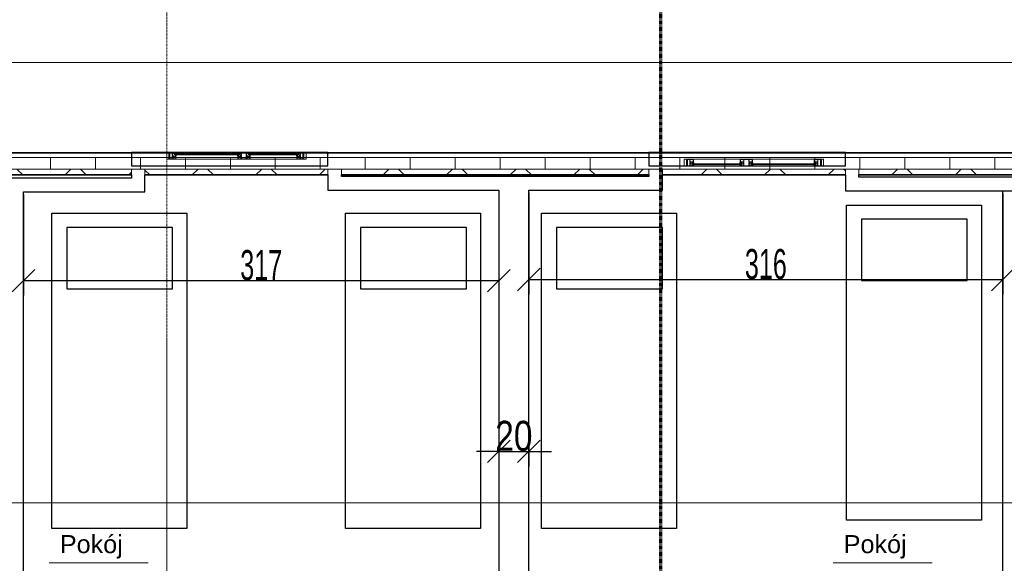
# Model space of a CAD drawing. Header units: millimetres. Extents: x -57334 to 14098, y -25409 to 16656.
# Tile 36 of 50: x -25389 to -18823, y -962 to 2660. Entities that reach past the tile are written whole.
import ezdxf

# ---------------------------------------------------------------- set-up
doc = ezdxf.new("R2010")
doc.units = ezdxf.units.MM
doc.linetypes.add('Kreska', pattern=[6.35, 3.175, -3.175])
doc.linetypes.add('Linia siatki', pattern=[22.225, 12.7, -3.175, 3.175, -3.175])
for name, color, linetype, lineweight in [('A-ANNO-DIMS', 7, 'Continuous', 5), ('A-AREA-IDEN', 7, 'Continuous', 5), ('A-DETL-GENF', 7, 'Continuous', 5), ('A-GLAZ', 7, 'Continuous', 5), ('A-ROOF', 7, 'Continuous', 5), ('A-ROOF-PATT', 7, 'Continuous', 35), ('A-WALL', 7, 'Continuous', 5), ('G-ANNO-SYMB', 7, 'Continuous', 5), ('G-IMPT', 7, 'Continuous', 5), ('S-GRID', 7, 'Continuous', 5)]:
    doc.layers.add(name, color=color, linetype=linetype, lineweight=lineweight)
doc.styles.add('Arial_2', font='arial.ttf', dxfattribs={"width": 0.8, "height": 200})
doc.styles.add('Arial_3', font='arial.ttf', dxfattribs={"height": 120})
doc.styles.add('Arial_5', font='arial.ttf', dxfattribs={"width": 0.6, "height": 200})
doc.dimstyles.new('REVIT_standard', dxfattribs={"dimscale": 304.8, "dimtxt": 204.05188, "dimasz": 0.492126, "dimexe": 0.328084, "dimexo": 0.0625, "dimgap": 0, "dimtad": 1, "dimdec": 0, "dimlfac": 0.1, "dimzin": 0, "dimdsep": 46, "dimtxsty": 'Arial_2', "dimblk1": 'OBLIQUE', "dimblk2": 'OBLIQUE', "dimsah": 1, "dimcen": 0.09, "dimazin": 0, "dimtfac": 1, "dimtdec": 4, "dimtix": 1, "dimtmove": 0, "dimatfit": 3, "dimfxl": 0.328084, "dimfxlon": 1, "dimtvp": 1, "dimtolj": 1, "dimtzin": 0, "dimarcsym": 2})
doc.dimstyles.new('standard_wielkość_otworów', dxfattribs={"dimscale": 304.8, "dimtxt": 204.05188, "dimasz": 0.492126, "dimexe": 0.328084, "dimexo": 0.0625, "dimgap": 0, "dimtad": 1, "dimdec": 0, "dimlfac": 0.1, "dimzin": 0, "dimdsep": 46, "dimtxsty": 'Arial_5', "dimblk1": 'OBLIQUE', "dimblk2": 'OBLIQUE', "dimsah": 1, "dimcen": 0.09, "dimazin": 0, "dimtfac": 1, "dimtdec": 4, "dimtix": 1, "dimtmove": 0, "dimatfit": 3, "dimfxl": 0.328084, "dimfxlon": 1, "dimtvp": 1, "dimtolj": 1, "dimtzin": 0, "dimarcsym": 2})

# ---------------------------------------------------------------- blocks, each defined once
blk = doc.blocks.new('Aluprof_MB-45_I_Alu_Window-FIX-4-panel_ENG_R-00495 - 1230 x 1484-1595857-RZUT PIĘTRA II')
at = {"layer": 'A-DETL-GENF'}
for p, q in [((6.5, 45), (-400, 45)), ((-400, 36), (6.5, 36)), ((-400, 30), (6.5, 30)), ((400, 45), (93.5, 45)), ((93.5, 36), (400, 36)), ((93.5, 30), (400, 30)), ((11.3, 0), (-403.3, 0)), ((403.2, 0), (61.1, 0))]:
    blk.add_line(p, q, dxfattribs=at)
at = {"layer": 'A-GLAZ', "color": 55, "true_color": 0xafaf3c}
for p, q in [((-465, 45), (-450, 45)), ((-465, 0), (-465, 45)), ((-450, 45), (-450, 0)), ((465, 45), (450, 45)), ((450, 45), (450, 0)), ((465, 0), (465, 45)), ((-450, 0), (-465, 0)), ((450, 0), (465, 0))]:
    blk.add_line(p, q, dxfattribs=at)
at = {"layer": 'G-IMPT'}
for p, q in [((-412.7, 30), (-412.4, 30)), ((-403.2, 26.3), (-405.1, 26.3)), ((-403, 21.6), (-402.9, 23.3)), ((-401.9, 21.4), (-402.8, 21.4)), ((-402.6, 27.3), (-402.7, 26.8)), ((-402.4, 30), (-400.9, 30)), ((-399.9, 28.3), (-401.1, 22.1)), ((6.4, 28.3), (7.6, 22.1)), ((8.9, 30), (7.4, 30)), ((8.4, 21.4), (9.3, 21.4)), ((9.1, 27.3), (9.2, 26.8)), ((9.5, 21.6), (9.4, 23.3)), ((9.7, 26.3), (11.6, 26.3)), ((19.2, 30), (18.9, 30)), ((80.8, 30), (81.1, 30)), ((90.3, 26.3), (88.4, 26.3)), ((90.5, 21.6), (90.6, 23.3)), ((91.6, 21.4), (90.7, 21.4)), ((90.9, 27.3), (90.8, 26.8)), ((91.1, 30), (92.6, 30)), ((93.6, 28.3), (92.4, 22.1)), ((399.9, 28.3), (401.1, 22.1)), ((402.4, 30), (400.9, 30)), ((401.9, 21.4), (402.8, 21.4)), ((402.6, 27.3), (402.7, 26.8)), ((403, 21.6), (402.9, 23.3)), ((403.2, 26.3), (405.1, 26.3)), ((412.7, 30), (412.4, 30))]:
    blk.add_line(p, q, dxfattribs=at)
at = {"layer": 'G-IMPT', "flags": 128}
for points in [[(-400, 44.5), (-400.5, 45), (-450, 45), (-450, 41.4), (-448.5, 41), (-448, 41), (-448, 43), (-445, 43), (-445, 33.2), (-444.8, 33), (-445, 32.8), (-445, 25), (-448, 25), (-448, 27), (-448.5, 27), (-450, 26.6), (-450, 18.4), (-448.5, 18), (-448, 18), (-448, 20), (-445, 20), (-445, 11.2), (-444.8, 11), (-445, 10.8), (-445, 2), (-448, 2), (-448, 4), (-448.5, 4), (-450, 3.6), (-450, 0), (-421, 0), (-421, 3.6), (-422.5, 4), (-423, 4), (-423, 2), (-426, 2), (-426, 10.8), (-426.2, 11), (-426, 11.2), (-426, 20), (-423, 20), (-423, 18), (-422.5, 18), (-421, 18.4), (-421, 29.1), (-421.2, 29.3), (-422, 29.3), (-422.2, 29.1), (-422.2, 27.8), (-426, 27.8), (-426, 32.8), (-426.2, 33), (-426, 33.2), (-426, 38.3), (-422.2, 38.3), (-422.2, 37), (-422, 36.8), (-421.2, 36.8), (-421, 37), (-421, 39.5), (-421.2, 39.7), (-424.5, 39.7), (-424.5, 41), (-426, 41), (-426, 43.4), (-410, 43.4), (-410, 41), (-411.5, 41), (-411.5, 40), (-408, 40), (-407, 41), (-408.5, 41), (-408.5, 43.5), (-401.5, 43.5), (-401.5, 41), (-403, 41), (-402, 40), (-400, 40)], [(-427.6, 26.8), (-427.1, 26.3), (-422.5, 26.3), (-422.5, 21.5), (-427.1, 21.5), (-427.6, 21), (-427.6, 1.6), (-443.4, 1.6), (-443.4, 21), (-443.9, 21.5), (-448.5, 21.5), (-448.5, 23.5), (-443.9, 23.5), (-443.4, 24), (-443.4, 43.4), (-427.6, 43.4)], [(-423.2, 4.2), (-423.3, 3.8), (-423.9, 3.6), (-425, 4.3), (-424.7, 5.2), (-419.8, 5.2), (-419.8, 1.9), (-419.3, 1.4), (-405.4, 1.4), (-404.4, 2.4), (-404.4, 16.3), (-404.9, 16.8), (-422.2, 16.8), (-425.1, 16.8), (-425.5, 17.7), (-423.6, 19.5), (-423.2, 19.4), (-423.2, 17.8), (-421, 17.8), (-404.8, 17.8), (-404.3, 18.3), (-404.3, 20.5), (-405.5, 20.5), (-410.6, 22.4), (-411, 22.9), (-410.9, 23.3), (-410.2, 23.5), (-405.3, 21.7), (-404.5, 21.7), (-404.8, 23.5), (-403.5, 23.5), (-403, 23), (-403, 0.2), (-403.3, 0), (-421, 0), (-421, 4.2)], [(-406.3, 36.1), (-407.9, 36.1), (-408.7, 36), (-410, 36), (-410.3, 36.3), (-410, 39.7), (-409.7, 40), (-400.3, 40), (-400, 39.7), (-399.7, 36.3), (-400, 36), (-401.3, 36), (-402.1, 36.1), (-403.7, 36.1), (-404.4, 36), (-405.6, 36)], [(12.8, 36.1), (14.4, 36.1), (15.2, 36), (16.5, 36), (16.8, 36.3), (16.5, 39.7), (16.2, 40), (6.8, 40), (6.5, 39.7), (6.2, 36.3), (6.5, 36), (7.8, 36), (8.6, 36.1), (10.2, 36.1), (10.9, 36), (12.1, 36)], [(93, 45), (93.5, 44.5), (93.5, 40), (91.5, 40), (90.5, 41), (92, 41), (92, 43.5), (85, 43.5), (85, 41), (86.5, 41), (85.5, 40), (82, 40), (82, 41), (83.5, 41), (83.5, 43.2), (67.5, 43.2), (67.5, 41), (69, 41), (69, 39.7), (72.3, 39.7), (72.5, 39.5), (72.5, 37), (72.3, 36.8), (71.5, 36.8), (71.3, 37), (71.3, 38.3), (67.4, 38.3), (67.4, 33.2), (67.2, 33), (67.4, 32.8), (67.4, 27.8), (71.3, 27.8), (71.3, 29.1), (71.5, 29.3), (72.3, 29.3), (72.5, 29.1), (72.5, 18.4), (71, 18), (70.5, 18), (70.5, 20), (67.5, 20), (67.5, 11.2), (67.3, 11), (67.5, 10.8), (67.5, 2), (70.5, 2), (70.5, 4), (71, 4), (72.5, 3.6), (72.5, 0), (27.5, 0), (27.5, 3.6), (29, 4), (29.5, 4), (29.5, 2), (32.5, 2), (32.5, 10.8), (32.7, 11), (32.5, 11.2), (32.5, 20), (29.5, 20), (29.5, 18), (29, 18), (27.5, 18.4), (27.5, 29.1), (27.7, 29.3), (28.5, 29.3), (28.7, 29.1), (28.7, 27.8), (32.6, 27.8), (32.6, 32.8), (32.8, 33), (32.6, 33.2), (32.6, 38.3), (28.7, 38.3), (28.7, 37), (28.5, 36.8), (27.7, 36.8), (27.5, 37), (27.5, 39.5), (27.7, 39.7), (31, 39.7), (31, 41), (32.5, 41), (32.5, 43.4), (16.5, 43.4), (16.5, 41), (18, 41), (18, 40), (14.5, 40), (13.5, 41), (15, 41), (15, 43.5), (8, 43.5), (8, 41), (9.5, 41), (8.5, 40), (6.5, 40), (6.5, 44.5), (7, 45)], [(29.7, 4.2), (29.8, 3.8), (30.4, 3.6), (31.5, 4.3), (31.2, 5.2), (26.3, 5.2), (26.3, 1.9), (25.8, 1.4), (11.9, 1.4), (10.9, 2.4), (10.9, 16.3), (11.4, 16.8), (28.7, 16.8), (31.6, 16.8), (32, 17.7), (30.1, 19.5), (29.7, 19.4), (29.7, 17.8), (27.5, 17.8), (11.3, 17.8), (10.8, 18.3), (10.8, 20.5), (12, 20.5), (17.1, 22.4), (17.5, 22.9), (17.4, 23.3), (16.7, 23.5), (11.8, 21.7), (11, 21.7), (11.3, 23.5), (10, 23.5), (9.5, 23), (9.5, 0.2), (9.7, 0), (27.5, 0), (27.5, 4.2)], [(34.3, 43.2), (65.7, 43.2), (65.7, 26.5), (66.2, 26), (70.7, 26), (70.7, 21.8), (66.2, 21.8), (65.7, 21.3), (65.7, 1.8), (34.3, 1.8), (34.3, 21.3), (33.8, 21.8), (29.3, 21.8), (29.3, 26), (33.8, 26), (34.3, 26.5)], [(70.3, 4.2), (70.2, 3.8), (69.6, 3.6), (68.5, 4.3), (68.8, 5.2), (73.7, 5.2), (73.7, 1.9), (74.2, 1.4), (88.1, 1.4), (89.1, 2.4), (89.1, 16.3), (88.6, 16.8), (71.3, 16.8), (68.4, 16.8), (68, 17.7), (69.9, 19.5), (70.3, 19.4), (70.3, 17.8), (72.5, 17.8), (88.7, 17.8), (89.2, 18.3), (89.2, 20.5), (88, 20.5), (82.9, 22.4), (82.5, 22.9), (82.6, 23.3), (83.3, 23.5), (88.2, 21.7), (89, 21.7), (88.7, 23.5), (90, 23.5), (90.5, 23), (90.5, 0.2), (90.2, 0), (72.5, 0), (72.5, 4.2)], [(87.2, 36.1), (85.6, 36.1), (84.8, 36), (83.5, 36), (83.2, 36.3), (83.5, 39.7), (83.8, 40), (93.2, 40), (93.5, 39.7), (93.8, 36.3), (93.5, 36), (92.2, 36), (91.4, 36.1), (89.8, 36.1), (89.1, 36), (87.9, 36)], [(406.3, 36.1), (407.9, 36.1), (408.7, 36), (410, 36), (410.3, 36.3), (410, 39.7), (409.7, 40), (400.3, 40), (400, 39.7), (399.7, 36.3), (400, 36), (401.3, 36), (402.1, 36.1), (403.7, 36.1), (404.4, 36), (405.6, 36)], [(400, 44.5), (400.5, 45), (450, 45), (450, 41.4), (448.5, 41), (448, 41), (448, 43), (445, 43), (445, 33.2), (444.8, 33), (445, 32.8), (445, 25), (448, 25), (448, 27), (448.5, 27), (450, 26.6), (450, 18.4), (448.5, 18), (448, 18), (448, 20), (445, 20), (445, 11.2), (444.8, 11), (445, 10.8), (445, 2), (448, 2), (448, 4), (448.5, 4), (450, 3.6), (450, 0), (421, 0), (421, 3.6), (422.5, 4), (423, 4), (423, 2), (426, 2), (426, 10.8), (426.2, 11), (426, 11.2), (426, 20), (423, 20), (423, 18), (422.5, 18), (421, 18.4), (421, 29.1), (421.2, 29.3), (422, 29.3), (422.2, 29.1), (422.2, 27.8), (426, 27.8), (426, 32.8), (426.2, 33), (426, 33.2), (426, 38.3), (422.2, 38.3), (422.2, 37), (422, 36.8), (421.2, 36.8), (421, 37), (421, 39.5), (421.2, 39.7), (424.5, 39.7), (424.5, 41), (426, 41), (426, 43.4), (410, 43.4), (410, 41), (411.5, 41), (411.5, 40), (408, 40), (407, 41), (408.5, 41), (408.5, 43.5), (401.5, 43.5), (401.5, 41), (403, 41), (402, 40), (400, 40)], [(423.2, 4.2), (423.3, 3.8), (423.9, 3.6), (425, 4.3), (424.7, 5.2), (419.8, 5.2), (419.8, 1.9), (419.3, 1.4), (405.4, 1.4), (404.4, 2.4), (404.4, 16.3), (404.9, 16.8), (422.2, 16.8), (425.1, 16.8), (425.5, 17.7), (423.6, 19.5), (423.2, 19.4), (423.2, 17.8), (421, 17.8), (404.8, 17.8), (404.3, 18.3), (404.3, 20.5), (405.5, 20.5), (410.6, 22.4), (411, 22.9), (410.9, 23.3), (410.2, 23.5), (405.3, 21.7), (404.5, 21.7), (404.8, 23.5), (403.5, 23.5), (403, 23), (403, 0.2), (403.2, 0), (421, 0), (421, 4.2)], [(427.6, 26.8), (427.1, 26.3), (422.5, 26.3), (422.5, 21.5), (427.1, 21.5), (427.6, 21), (427.6, 1.6), (443.4, 1.6), (443.4, 21), (443.9, 21.5), (448.5, 21.5), (448.5, 23.5), (443.9, 23.5), (443.4, 24), (443.4, 43.4), (427.6, 43.4)]]:
    blk.add_lwpolyline(points, close=True, dxfattribs=at)
for points in [[(-354, 36), (-414, 36), (-414, 30), (-354, 30)], [(-407, 40), (-407, 41), (-407.5, 41), (-407.5, 41.5), (-407.3, 41.9), (-406.5, 43), (-403.5, 43), (-402.7, 41.9), (-402.5, 41.5), (-402.5, 41), (-403, 41), (-403, 40)], [(-403.1, 23.5), (-405.2, 23.5), (-405.4, 22.7)], [(-39.5, 36), (20.5, 36), (20.5, 30), (-39.5, 30)], [(13.5, 40), (13.5, 41), (14, 41), (14, 41.5), (13.8, 41.9), (13, 43), (10, 43), (9.2, 41.9), (9, 41.5), (9, 41), (9.5, 41), (9.5, 40)], [(9.6, 23.5), (11.7, 23.5), (11.9, 22.7)], [(139.5, 36), (79.5, 36), (79.5, 30), (139.5, 30)], [(86.5, 40), (86.5, 41), (86, 41), (86, 41.5), (86.2, 41.9), (87, 43), (90, 43), (90.8, 41.9), (91, 41.5), (91, 41), (90.5, 41), (90.5, 40)], [(90.4, 23.5), (88.3, 23.5), (88.1, 22.7)], [(354, 36), (414, 36), (414, 30), (354, 30)], [(407, 40), (407, 41), (407.5, 41), (407.5, 41.5), (407.3, 41.9), (406.5, 43), (403.5, 43), (402.7, 41.9), (402.5, 41.5), (402.5, 41), (403, 41), (403, 40)], [(403.1, 23.5), (405.2, 23.5), (405.4, 22.7)]]:
    blk.add_lwpolyline(points, dxfattribs=at)
at = {"layer": 'G-IMPT'}
for centre in [(-405, 41.3), (11.5, 41.3), (88.5, 41.3), (405, 41.3)]:
    blk.add_circle(centre, 1, dxfattribs=at)
for centre, radius, start, end in [((-412.8, 29.2), 0.82, 88.33093, 254.19358), ((-416.2, 18), 10.9, 24.19058, 72.93094), ((-413, 22.9), 7.1, 38.40868, 84.72539), ((-407, 27.7), 0.57, 216.65409, 311.4905), ((-402.3, 25.2), 4.82, 91.8339, 154.52196), ((-405.9, 22.8), 0.5, 224.78238, 345), ((-402.3, 26), 3.53, 72.08194, 164.27363), ((-405.1, 27), 0.606, 180.93869, 274.75771), ((-403.4, 27), 0.711, 284.27239, 341.44843), ((-403.1, 23.3), 0.2, 355, 90), ((-402.8, 21.6), 0.2, 175, 270), ((-401.2, 27), 1.38, 95.87146, 168.09123), ((-401.9, 22.2), 0.8, 270, 355.72082), ((-401.4, 28.9), 0.492, 278.45107, 68.44385), ((-401, 28.8), 1.19, 335.9195, 86.10212), ((7.5, 28.8), 1.19, 93.89788, 204.0805), ((7.9, 28.9), 0.492, 111.55615, 261.54893), ((8.4, 22.2), 0.8, 184.27918, 270), ((8.8, 26), 3.53, 15.72637, 107.91806), ((7.7, 27), 1.38, 11.90877, 84.12854), ((8.8, 25.2), 4.82, 25.47804, 88.1661), ((9.9, 27), 0.711, 198.55157, 255.72761), ((9.3, 21.6), 0.2, 270, 5), ((9.6, 23.3), 0.2, 90, 185), ((11.6, 27), 0.606, 265.24229, 359.06131), ((12.4, 22.8), 0.5, 195, 315.21762), ((22.7, 18), 10.9, 107.06906, 155.80942), ((13.5, 27.7), 0.57, 228.5095, 323.34591), ((19.5, 22.9), 7.1, 95.27461, 141.59132), ((19.3, 29.2), 0.82, 285.80642, 91.66907), ((80.7, 29.2), 0.82, 88.33093, 254.19358), ((77.3, 18), 10.9, 24.19058, 72.93094), ((80.5, 22.9), 7.1, 38.40868, 84.72539), ((86.5, 27.7), 0.57, 216.65409, 311.4905), ((91.2, 25.2), 4.82, 91.8339, 154.52196), ((87.6, 22.8), 0.5, 224.78238, 345), ((91.2, 26), 3.53, 72.08194, 164.27363), ((88.4, 27), 0.606, 180.93869, 274.75771), ((90.1, 27), 0.711, 284.27239, 341.44843), ((90.4, 23.3), 0.2, 355, 90), ((90.7, 21.6), 0.2, 175, 270), ((92.3, 27), 1.38, 95.87146, 168.09123), ((91.6, 22.2), 0.8, 270, 355.72082), ((92.1, 28.9), 0.492, 278.45107, 68.44385), ((92.5, 28.8), 1.19, 335.9195, 86.10212), ((401, 28.8), 1.19, 93.89788, 204.0805), ((401.4, 28.9), 0.492, 111.55615, 261.54893), ((401.9, 22.2), 0.8, 184.27918, 270), ((402.3, 26), 3.53, 15.72637, 107.91806), ((401.2, 27), 1.38, 11.90877, 84.12854), ((402.3, 25.2), 4.82, 25.47804, 88.1661), ((403.4, 27), 0.711, 198.55157, 255.72761), ((402.8, 21.6), 0.2, 270, 5), ((403.1, 23.3), 0.2, 90, 185), ((405.1, 27), 0.606, 265.24229, 359.06131), ((405.9, 22.8), 0.5, 195, 315.21762), ((416.2, 18), 10.9, 107.06906, 155.80942), ((407, 27.7), 0.57, 228.5095, 323.34591), ((413, 22.9), 7.1, 95.27461, 141.59132), ((412.8, 29.2), 0.82, 285.80642, 91.66907)]:
    blk.add_arc(centre, radius, start, end, dxfattribs=at)
blk = doc.blocks.new('_Oblique')
at = {"color": 0, "linetype": 'ByBlock', "lineweight": -2}
blk.add_line((-0.5, -0.5), (0.5, 0.5), dxfattribs=at)
blk = doc.blocks.new('DIMBLOCK6-RZUT PIĘTRA II')
at = {"layer": 'A-ANNO-DIMS', "color": 0, "lineweight": -2, "transparency": 16777216}
for p, q in [((-22193.6, -135.5), (-22193.6, -316.4)), ((-21993.6, -135.5), (-21993.6, -316.4)), ((-22193.6, -216.4), (-22343.6, -216.4)), ((-22193.6, -216.4), (-21993.6, -216.4)), ((-21993.6, -216.4), (-21843.6, -216.4))]:
    blk.add_line(p, q, dxfattribs=at)
at = {"layer": 'Defpoints', "color": 0, "transparency": 16777216}
for p in [(-22193.6, -116.4), (-21993.6, -116.4), (-21993.6, -216.4)]:
    blk.add_point(p, dxfattribs=at)
at = {"layer": 'A-ANNO-DIMS', "color": 0, "lineweight": -2, "transparency": 16777216, "xscale": 150, "yscale": 150, "zscale": 150}
blk.add_blockref('_Oblique', (-22193.6, -216.4), dxfattribs=at)
at = {"layer": 'A-ANNO-DIMS', "color": 0, "lineweight": -2, "transparency": 16777216, "xscale": 150, "yscale": 150, "zscale": 150, "rotation": 180}
blk.add_blockref('_Oblique', (-21993.6, -216.4), dxfattribs=at)
at = {"layer": 'A-ANNO-DIMS', "color": 0, "transparency": 16777216, "insert": (-22093.6, -114.3), "char_height": 200, "width": 293.835, "attachment_point": 5, "style": 'Arial_2'}
blk.add_mtext('\\A1;20', dxfattribs=at)
blk = doc.blocks.new('AN_pomieszczenia - Room Tag With Area-359654-RZUT PIĘTRA II')
at = {"layer": 'A-AREA-IDEN'}
for p in [(-3.295, 0), (3.295, 0)]:
    blk.add_line(p, (0, 0), dxfattribs=at)
blk = doc.blocks.new('*D274')
at = {"layer": 'A-ANNO-DIMS', "color": 0, "lineweight": -2, "transparency": 16777216}
for p, q in [((-25363.4, 1494.3), (-25363.4, 821.4)), ((-22193.4, 1505.7), (-22193.4, 821.4)), ((-25363.4, 921.4), (-22193.4, 921.4))]:
    blk.add_line(p, q, dxfattribs=at)
at = {"layer": 'Defpoints', "color": 0, "transparency": 16777216}
for p in [(-25363.4, 1513.3), (-22193.4, 1524.8), (-22193.4, 921.4)]:
    blk.add_point(p, dxfattribs=at)
at = {"layer": 'A-ANNO-DIMS', "color": 0, "lineweight": -2, "transparency": 16777216, "xscale": 150, "yscale": 150, "zscale": 150, "rotation": 180}
blk.add_blockref('_Oblique', (-25363.4, 921.4), dxfattribs=at)
at = {"layer": 'A-ANNO-DIMS', "color": 0, "lineweight": -2, "transparency": 16777216, "xscale": 150, "yscale": 150, "zscale": 150}
blk.add_blockref('_Oblique', (-22193.4, 921.4), dxfattribs=at)
at = {"layer": 'A-ANNO-DIMS', "color": 0, "transparency": 16777216, "insert": (-23778.4, 1023.5), "char_height": 200, "attachment_point": 5, "style": 'Arial_5'}
blk.add_mtext('\\A1;317', dxfattribs=at)
blk = doc.blocks.new('*D275')
at = {"layer": 'A-ANNO-DIMS', "color": 0, "lineweight": -2, "transparency": 16777216}
for p, q in [((-21993.4, 1505.7), (-21993.4, 828.6)), ((-18833.4, 1501.5), (-18833.4, 828.6)), ((-21993.4, 928.6), (-18833.4, 928.6))]:
    blk.add_line(p, q, dxfattribs=at)
at = {"layer": 'Defpoints', "color": 0, "transparency": 16777216}
for p in [(-21993.4, 1524.8), (-18833.4, 1520.6), (-18833.4, 928.6)]:
    blk.add_point(p, dxfattribs=at)
at = {"layer": 'A-ANNO-DIMS', "color": 0, "lineweight": -2, "transparency": 16777216, "xscale": 150, "yscale": 150, "zscale": 150, "rotation": 180}
blk.add_blockref('_Oblique', (-21993.4, 928.6), dxfattribs=at)
at = {"layer": 'A-ANNO-DIMS', "color": 0, "lineweight": -2, "transparency": 16777216, "xscale": 150, "yscale": 150, "zscale": 150}
blk.add_blockref('_Oblique', (-18833.4, 928.6), dxfattribs=at)
at = {"layer": 'A-ANNO-DIMS', "color": 0, "transparency": 16777216, "insert": (-20413.4, 1030.8), "char_height": 200, "attachment_point": 5, "style": 'Arial_5'}
blk.add_mtext('\\A1;316', dxfattribs=at)

msp = doc.modelspace()

# ---------------------------------------------------------------- hatches: boundary and pattern name
at = {"layer": 'A-ROOF-PATT', "lineweight": 5}
h = msp.add_hatch(dxfattribs=at)
h.set_pattern_fill('FP_1', color=256, style=0, pattern_type=2)
h.set_pattern_definition([(0, (0, 0), (0, 299.803), []), (90, (0, 0), (-299.803, 2e-14), [])])
h.paths.add_polyline_path([(-35016.3, -12888.5), (-30356.8, -12931), (-30356.8, -10561), (-10402.7, -10561), (-10402.7, -12931), (-5606.8, -12931), (-5606.8, 1742.2), (-27689.4, 1742.2), (-27689.4, 1664.4), (-5684.6, 1664.4), (-5684.6, -12853.2), (-10324.9, -12853.2), (-10324.9, -10483.2), (-30434.6, -10483.2), (-30434.6, -12853.2), (-34938.5, -12853.2), (-34938.5, 1664.4), (-33349.4, 1664.4), (-33349.4, 1742.2), (-35016.3, 1742.2), (-35016.3, -11461.5)])
h = msp.add_hatch(dxfattribs=at)
h.set_pattern_fill('FP_2', color=256, style=0, pattern_type=2)
h.set_pattern_definition([(45, (0, 0), (-211.9927, 211.9927), []), (135, (0, 0), (-211.9927, -211.9927), [])])
h.paths.add_polyline_path([(-8762, -12853.2), (-5684.6, -12853.2), (-5684.6, -8454.4), (-5723.5, -8454.4), (-5723.5, -12814.3), (-10286, -12814.3), (-10286, -10444.3), (-14203.4, -10444.3), (-14203.4, -10483.2), (-10324.9, -10483.2), (-10324.9, -12853.2)])
h.paths.add_polyline_path([(-34125.3, -12853.2), (-30434.6, -12853.2), (-30434.6, -10483.2), (-28093.4, -10483.2), (-28093.4, -10444.3), (-30473.5, -10444.3), (-30473.5, -12814.3), (-34899.6, -12812.5), (-34899.6, -8129.2), (-34939.7, -8129.2), (-34938.5, -12853.2)])
h.paths.add_polyline_path([(-21103.4, -10483.2), (-19883.4, -10483.2), (-19883.4, -10444.3), (-21103.4, -10444.3)])
h.paths.add_polyline_path([(-26783.4, -10483.2), (-26783.4, -10444.3), (-28003.4, -10444.3), (-28003.4, -10483.2), (-27361.8, -10483.2)])
h.paths.add_polyline_path([(-24643.4, -10483.2), (-24643.4, -10444.3), (-26693.4, -10444.3), (-26693.4, -10483.2), (-25670.9, -10483.2)])
h.paths.add_polyline_path([(-24553.4, -10483.2), (-23333.4, -10483.2), (-23333.4, -10444.3), (-24553.4, -10444.3)])
h.paths.add_polyline_path([(-23243.4, -10483.2), (-21193.4, -10483.2), (-21193.4, -10444.3), (-23243.4, -10444.3)])
h.paths.add_polyline_path([(-15525.5, -10483.2), (-14293.4, -10483.2), (-14293.4, -10444.3), (-16343.4, -10444.3), (-16343.4, -10483.2)])
h.paths.add_polyline_path([(-19793.4, -10483.2), (-17743.4, -10483.2), (-17743.4, -10444.3), (-19793.4, -10444.3)])
h.paths.add_polyline_path([(-17216.4, -10483.2), (-16433.4, -10483.2), (-16433.4, -10444.3), (-17653.4, -10444.3), (-17653.4, -10483.2)])
h.paths.add_polyline_path([(-5723.5, -8164.4), (-5684.6, -8164.4), (-5684.6, -7639.4), (-5723.5, -7639.4), (-5723.5, -7915.8)])
h.paths.add_polyline_path([(-34938.5, -8029.2), (-34899.6, -8029.2), (-34899.6, -6629.2), (-34939.7, -6629.2), (-34938.5, -6721)])
h.paths.add_polyline_path([(-5723.5, -7549.4), (-5684.6, -7549.4), (-5684.6, -6249.4), (-5723.5, -6249.4), (-5723.5, -6721)])
h.paths.add_polyline_path([(-34899.6, -6529.2), (-34899.6, -6082.6), (-34938.5, -6082.6), (-34938.5, -6529.2)])
h.paths.add_polyline_path([(-5684.6, -6159.4), (-5684.6, -5694.4), (-5723.5, -5694.4), (-5723.5, -6159.4)])
h.paths.add_polyline_path([(-34899.6, -5702.6), (-34899.6, -3002.6), (-34938.5, -3002.6), (-34938.5, -5702.6)])
h.paths.add_polyline_path([(-5684.6, -5404.4), (-5684.6, -2334.2), (-5723.5, -2334.2), (-5723.5, -5404.4)])
h.paths.add_polyline_path([(-34899.6, -2622.6), (-34899.6, -2179.2), (-34939.7, -2179.2), (-34938.5, -2622.6)])
h.paths.add_polyline_path([(-5684.6, -2244.2), (-5684.6, 1664.4), (-10533.4, 1664.4), (-10533.4, 1625.5), (-5723.5, 1625.5), (-5723.5, -2244.2)])
h.paths.add_polyline_path([(-34939.7, -2081.1), (-34899.6, -2079.2), (-34899.6, -681.1), (-34938.5, -679.2), (-34938.5, -1941.7)])
h.paths.add_polyline_path([(-34938.5, -579.2), (-34899.6, -579.2), (-34899.6, 1627.3), (-33349.4, 1625.5), (-33349.4, 1664.4), (-34938.5, 1666.2), (-34938.5, 447.9)])
h.paths.add_polyline_path([(-19793.4, 1625.5), (-17743.4, 1625.5), (-17743.4, 1664.4), (-19793.4, 1664.4)])
h.paths.add_polyline_path([(-14293.4, 1625.5), (-14293.4, 1664.4), (-16343.4, 1664.4), (-16343.4, 1625.5), (-15525.5, 1625.5)])
h.paths.add_polyline_path([(-27689.4, 1625.5), (-24643.4, 1625.5), (-24643.4, 1664.4), (-27689.4, 1664.4), (-27689.4, 1642.7)])
h.paths.add_polyline_path([(-12893.4, 1625.5), (-10833.4, 1625.5), (-10833.4, 1664.4), (-12893.4, 1664.4)])
h.paths.add_polyline_path([(-12983.4, 1625.5), (-12983.4, 1664.4), (-14203.4, 1664.4), (-14203.4, 1625.5), (-13834.6, 1625.5)])
h.paths.add_polyline_path([(-24553.4, 1625.5), (-23333.4, 1625.5), (-23333.4, 1664.4), (-24553.4, 1664.4)])
h.paths.add_polyline_path([(-23243.4, 1625.5), (-21193.4, 1625.5), (-21193.4, 1664.4), (-23243.4, 1664.4)])
h.paths.add_polyline_path([(-17216.4, 1625.5), (-16433.4, 1625.5), (-16433.4, 1664.4), (-17653.4, 1664.4), (-17653.4, 1625.5)])
h.paths.add_polyline_path([(-21103.4, 1625.5), (-19883.4, 1625.5), (-19883.4, 1664.4), (-21103.4, 1664.4)])

# ---------------------------------------------------------------- linework, layer by layer
for p, q in [((-25363.4, -3569.4), (-25363.4, 1513.3)), ((-18833.4, -3569.4), (-18833.4, 1520.6)), ((-19875.7, -674.8), (-19875.7, 1425.2)), ((-19875.7, 1425.2), (-18975.7, 1425.2)), ((-18975.7, 1425.2), (-18975.7, -674.8)), ((-25174.7, -729.5), (-25174.7, 1370.5)), ((-25174.7, 1370.5), (-24274.7, 1370.5)), ((-24274.7, 1370.5), (-24274.7, -729.5)), ((-23216.1, -729.5), (-23216.1, 1370.5)), ((-23216.1, 1370.5), (-22316.1, 1370.5)), ((-22316.1, 1370.5), (-22316.1, -729.5)), ((-21908.6, -729.5), (-21908.6, 1370.5)), ((-21908.6, 1370.5), (-21008.6, 1370.5)), ((-21008.6, 1370.5), (-21008.6, -729.5)), ((-18975.7, -674.8), (-19875.7, -674.8)), ((-24274.7, -729.5), (-25174.7, -729.5)), ((-22316.1, -729.5), (-23216.1, -729.5)), ((-21008.6, -729.5), (-21908.6, -729.5))]:
    msp.add_line(p, q)
for points in [[(-19070.1, 1330.8), (-19776.2, 1330.8), (-19776.2, 921.2), (-19070.1, 921.2)], [(-24369.1, 1276.1), (-25075.1, 1276.1), (-25075.1, 866.5), (-24369.1, 866.5)], [(-22410.4, 1276.1), (-23116.5, 1276.1), (-23116.5, 866.5), (-22410.4, 866.5)], [(-21102.9, 1276.1), (-21809, 1276.1), (-21809, 866.5), (-21102.9, 866.5)]]:
    msp.add_lwpolyline(points, close=True)
at = {"layer": 'A-ROOF', "lineweight": 35}
for p, q in [((-5575.7, 1773.3), (-27689.4, 1773.3)), ((-27689.4, 1625.5), (-24643.4, 1625.5)), ((-24553.4, 1625.5), (-23333.4, 1625.5)), ((-23243.4, 1625.5), (-21193.4, 1625.5)), ((-21103.4, 1625.5), (-19883.4, 1625.5)), ((-19793.4, 1625.5), (-17743.4, 1625.5))]:
    msp.add_line(p, q, dxfattribs=at)
at = {"layer": 'A-ROOF'}
for p, q in [((-27689.4, 1742.2), (-5606.8, 1742.2)), ((-27689.4, 1664.4), (-5684.6, 1664.4))]:
    msp.add_line(p, q, dxfattribs=at)
at = {"layer": 'A-WALL', "lineweight": 25}
for p, q in [((-23333.4, 1775.6), (-24643.4, 1775.6)), ((-24643.4, 1775.6), (-24643.4, 1685.6)), ((-23333.4, 1685.6), (-23333.4, 1775.6)), ((-19883.4, 1775.6), (-21193.4, 1775.6)), ((-21193.4, 1775.6), (-21193.4, 1685.6)), ((-19883.4, 1685.6), (-19883.4, 1775.6)), ((-24643.4, 1685.6), (-23333.4, 1685.6)), ((-21193.4, 1685.6), (-19883.4, 1685.6)), ((-24643.4, 1603.3), (-26693.4, 1603.3)), ((-24643.4, 1625.5), (-24643.4, 1603.3)), ((-24553.4, 1513.3), (-24553.4, 1625.5)), ((-23333.4, 1625.5), (-23333.4, 1524.8)), ((-23243.4, 1614.8), (-23243.4, 1625.5)), ((-21193.4, 1614.8), (-23243.4, 1614.8)), ((-21193.4, 1625.5), (-21193.4, 1614.8)), ((-21103.4, 1524.8), (-21103.4, 1625.5)), ((-19883.4, 1625.5), (-19883.4, 1520.6)), ((-19793.4, 1610.6), (-19793.4, 1625.5)), ((-17743.4, 1610.6), (-19793.4, 1610.6)), ((-25363.4, 1513.3), (-24553.4, 1513.3)), ((-23333.4, 1524.8), (-22193.4, 1524.8)), ((-22193.4, 1524.8), (-22193.4, -3454.4)), ((-21993.4, 1524.8), (-21103.4, 1524.8)), ((-21993.4, -3454.4), (-21993.4, 1524.8)), ((-19883.4, 1520.6), (-18923.4, 1520.6)), ((-18923.4, 1520.6), (-17653.4, 1520.6)), ((-25363.4, -3569.4), (-25363.4, 920.5))]:
    msp.add_line(p, q, dxfattribs=at)
at = {"layer": 'A-WALL'}
for p, q in [((-24643.4, 1625.5), (-24643.4, 1664.4)), ((-24553.4, 1625.5), (-24553.4, 1664.4)), ((-23333.4, 1625.5), (-23333.4, 1664.4)), ((-23243.4, 1625.5), (-23243.4, 1664.4)), ((-21193.4, 1625.5), (-21193.4, 1664.4)), ((-21103.4, 1625.5), (-21103.4, 1664.4)), ((-19883.4, 1625.5), (-19883.4, 1664.4)), ((-19793.4, 1625.5), (-19793.4, 1664.4))]:
    msp.add_line(p, q, dxfattribs=at)
at = {"layer": 'G-ANNO-SYMB', "linetype": 'Kreska', "lineweight": 70}
msp.add_line((-21113, -24302.9), (-21113, 15643.5), dxfattribs=at)
at = {"layer": 'S-GRID', "linetype": 'Linia siatki'}
for p, q in [((-24408.4, 10521.6), (-24408.4, -21375.5)), ((-55866.7, 2375.6), (559.4, 2375.6)), ((-55866.7, -559.4), (559.4, -559.4))]:
    msp.add_line(p, q, dxfattribs=at)

# ---------------------------------------------------------------- block references
at = {"layer": 'A-AREA-IDEN', "xscale": 99.99999999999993, "yscale": 99.99999999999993, "zscale": 99.99999999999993}
for p in [(-24861.5, -959.9), (-19634.8, -959.9)]:
    msp.add_blockref('AN_pomieszczenia - Room Tag With Area-359654-RZUT PIĘTRA II', p, dxfattribs=at)
at = {"layer": 'A-GLAZ', "color": 55, "true_color": 0xafaf3c}
msp.add_blockref('Aluprof_MB-45_I_Alu_Window-FIX-4-panel_ENG_R-00495 - 1230 x 1484-1595857-RZUT PIĘTRA II', (-23943.4, 1730.6), dxfattribs=at)
at = {"layer": 'A-GLAZ', "color": 55, "true_color": 0xafaf3c, "rotation": 180}
msp.add_blockref('Aluprof_MB-45_I_Alu_Window-FIX-4-panel_ENG_R-00495 - 1230 x 1484-1595857-RZUT PIĘTRA II', (-20493.4, 1730.6), dxfattribs=at)

# ---------------------------------------------------------------- texts
at = {"layer": 'A-AREA-IDEN', "char_height": 120, "width": 537.131, "attachment_point": 1, "style": 'Arial_3'}
for insert in [(-25120.7, -774.6), (-19894.1, -774.6)]:
    msp.add_mtext('Pokój', dxfattribs=dict(at, insert=insert))

# ---------------------------------------------------------------- dimensions: what is measured, and where the dimension line sits
at = {"layer": 'A-ANNO-DIMS', "color": 250, "true_color": 0x303030}
for base, p1, p2, dimstyle, override, picture, middle in [((-22193.4, 921.4), (-25363.4, 1513.3), (-22193.4, 1524.8), 'standard_wielkość_otworów', {"dimpost": '<>', "dimfxl": 280}, '*D274', (-23778.4, 1023.5)), ((-18833.4, 928.6), (-21993.4, 1524.8), (-18833.4, 1520.6), 'standard_wielkość_otworów', {"dimpost": '<>', "dimfxl": 280}, '*D275', (-20413.4, 1030.8)), ((-21993.6, -216.4), (-22193.6, -116.4), (-21993.6, -116.4), 'REVIT_standard', {"dimpost": '<>', "dimfxl": 200}, 'DIMBLOCK6-RZUT PIĘTRA II', (-22093.6, -114.3))]:
    dim = msp.add_linear_dim(base=base, p1=p1, p2=p2, dimstyle=dimstyle, override=override, dxfattribs=at)
    dim.commit()
    dim.dimension.update_dxf_attribs({"geometry": picture, "text_midpoint": middle})

doc.saveas('drawing.dxf')
